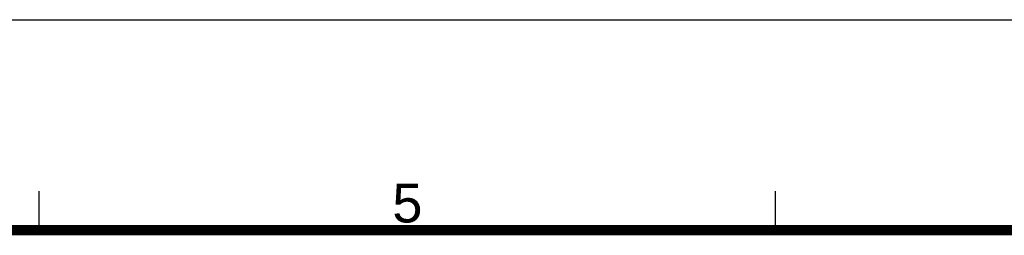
# Model space of a CAD drawing. Header units: millimetres. Extents: x 10 to 584, y 4 to 410.
# Tile 58 of 60: x 234 to 310, y 393 to 410. Entities that reach past the tile are written whole.
import ezdxf

# ---------------------------------------------------------------- set-up
doc = ezdxf.new("R2010")
doc.units = ezdxf.units.MM
doc.header["$LTSCALE"] = 32.67
doc.layers.get('0').update_dxf_attribs({"linetype": 'CONTINUOUS'})
doc.styles.add('TEXTSTYLE_2', font='arial.ttf')

msp = doc.modelspace()

# ---------------------------------------------------------------- linework, layer by layer
at = {"color": 7, "linetype": 'Continuous'}
for p, q in [((10, 410), (584, 410)), ((235.4108, 393.7533), (235.4108, 396.7533)), ((292.4108, 393.7533), (292.4108, 396.7533))]:
    msp.add_line(p, q, dxfattribs=at)
at = {"color": 7, "linetype": 'Continuous', "const_width": 0.8}
msp.add_lwpolyline([(32.4108, 393.7533), (562.4108, 393.7533)], dxfattribs=at)

# ---------------------------------------------------------------- texts
at = {"color": 7, "linetype": 'Continuous', "insert": (262.7509, 397.3402), "char_height": 3, "width": 2.330855, "attachment_point": 1, "line_spacing_factor": 0.9, "style": 'TEXTSTYLE_2'}
msp.add_mtext('5', dxfattribs=at)

doc.saveas('drawing.dxf')
